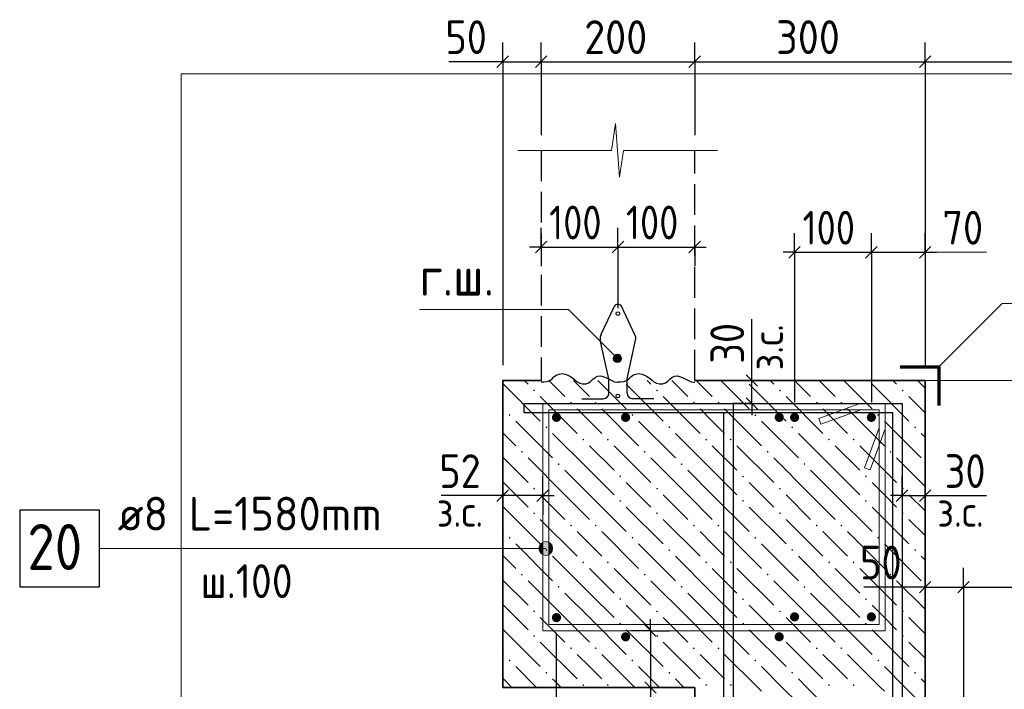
# Model space of a CAD drawing. Header units: millimetres. Extents: x 0 to 21000, y 0 to 29700.
# Tile 5 of 17: x 3376 to 9787, y 11932 to 16296. Entities that reach past the tile are written whole.
import ezdxf

# ---------------------------------------------------------------- set-up
doc = ezdxf.new("R2010")
doc.units = ezdxf.units.MM
doc.linetypes.add('______2', pattern=[270, 200, -70])
for name, color, linetype, lineweight in [('Standard', 7, 'Continuous', 25), ('ЖБ Лента фундамента под плитной частью', 7, 'Continuous', 35), ('ЖБ Плита Фундамента верхний уровень', 7, 'Continuous', 35), ('ЖБ Стена верхний уровень', 7, 'Continuous', 35), ('Обрамление Г-обр.', 52, 'Continuous', 25), ('Обрамление проемов стержнями', 52, 'Continuous', 25), ('Общий01', 7, 'Continuous', 13), ('Позиционная метка номер позиции', 7, 'Continuous', 13), ('Примечания', 7, 'Continuous', 13), ('Фоновоя арматура Х1', 52, 'Continuous', 25), ('Хомут_1 фоновая арматура', 52, 'Continuous', 25)]:
    doc.layers.add(name, color=color, linetype=linetype, lineweight=lineweight)
doc.layers.add('Размерная выноска', color=7, linetype='Continuous')
doc.styles.add('ISOCPEUR', font='txt')

msp = doc.modelspace()

# ---------------------------------------------------------------- hatches: boundary and pattern name
at = {"layer": 'Standard', "linetype": 'Continuous', "lineweight": 13, "transparency": 33554687}
for points in [[(7242.2, 14095.5), (7261.3, 14114.6), (7249.1, 14107.7)], [(7261.3, 14114.6), (7242.2, 14095.5), (7242.2, 14081.8)], [(7261.3, 14114.6), (7242.2, 14081.8), (7275, 14114.6)], [(7275, 14114.6), (7242.2, 14081.8), (7249.1, 14069.5)], [(7275, 14114.6), (7249.1, 14069.5), (7287.3, 14107.7)], [(7287.3, 14107.7), (7249.1, 14069.5), (7261.3, 14062.7)], [(7287.3, 14107.7), (7261.3, 14062.7), (7294.1, 14095.5)], [(7294.1, 14095.5), (7261.3, 14062.7), (7275, 14062.7)], [(7294.1, 14095.5), (7275, 14062.7), (7294.1, 14081.8)], [(7294.1, 14081.8), (7275, 14062.7), (7287.3, 14069.5)]]:
    msp.add_hatch(color=7, dxfattribs=at).paths.add_polyline_path(points)
at = {"layer": 'ЖБ Плита Фундамента верхний уровень', "linetype": 'Continuous', "lineweight": 18, "transparency": 33554687}
for points in [[(6719.4, 13880.1), (6725.9, 13886.6), (6732.4, 13880.1), (6725.9, 13873.6)], [(7519.4, 13880.1), (7525.9, 13886.6), (7532.4, 13880.1), (7525.9, 13873.6)], [(8319.4, 13880.1), (8325.9, 13886.6), (8332.4, 13880.1), (8325.9, 13873.6)], [(9119.4, 13880.1), (9125.9, 13886.6), (9132.4, 13880.1), (9125.9, 13873.6)], [(6959.4, 13800.1), (6965.9, 13806.6), (6972.4, 13800.1), (6965.9, 13793.6)], [(7119.4, 13800.1), (7125.9, 13806.6), (7132.4, 13800.1), (7125.9, 13793.6)], [(7759.4, 13800.1), (7765.9, 13806.6), (7772.4, 13800.1), (7765.9, 13793.6)], [(7919.4, 13800.1), (7925.9, 13806.6), (7932.4, 13800.1), (7925.9, 13793.6)], [(8559.4, 13800.1), (8565.9, 13806.6), (8572.4, 13800.1), (8565.9, 13793.6)], [(8719.4, 13800.1), (8725.9, 13806.6), (8732.4, 13800.1), (8725.9, 13793.6)], [(6559.4, 13720.1), (6565.9, 13726.6), (6572.4, 13720.1), (6565.9, 13713.6)], [(7359.4, 13720.1), (7365.9, 13726.6), (7372.4, 13720.1), (7365.9, 13713.6)], [(8159.4, 13720.1), (8165.9, 13726.6), (8172.4, 13720.1), (8165.9, 13713.6)], [(8959.4, 13720.1), (8965.9, 13726.6), (8972.4, 13720.1), (8965.9, 13713.6)], [(6799.4, 13640.1), (6805.9, 13646.6), (6812.4, 13640.1), (6805.9, 13633.6)], [(7599.4, 13640.1), (7605.9, 13646.6), (7612.4, 13640.1), (7605.9, 13633.6)], [(8399.4, 13640.1), (8405.9, 13646.6), (8412.4, 13640.1), (8405.9, 13633.6)], [(9199.4, 13640.1), (9205.9, 13646.6), (9212.4, 13640.1), (9205.9, 13633.6)], [(7039.4, 13560.1), (7045.9, 13566.6), (7052.4, 13560.1), (7045.9, 13553.6)], [(7199.4, 13560.1), (7205.9, 13566.6), (7212.4, 13560.1), (7205.9, 13553.6)], [(7839.4, 13560.1), (7845.9, 13566.6), (7852.4, 13560.1), (7845.9, 13553.6)], [(7999.4, 13560.1), (8005.9, 13566.6), (8012.4, 13560.1), (8005.9, 13553.6)], [(8639.4, 13560.1), (8645.9, 13566.6), (8652.4, 13560.1), (8645.9, 13553.6)], [(8799.4, 13560.1), (8805.9, 13566.6), (8812.4, 13560.1), (8805.9, 13553.6)], [(6639.4, 13480.1), (6645.9, 13486.6), (6652.4, 13480.1), (6645.9, 13473.6)], [(7439.4, 13480.1), (7445.9, 13486.6), (7452.4, 13480.1), (7445.9, 13473.6)], [(8239.4, 13480.1), (8245.9, 13486.6), (8252.4, 13480.1), (8245.9, 13473.6)], [(9039.4, 13480.1), (9045.9, 13486.6), (9052.4, 13480.1), (9045.9, 13473.6)], [(6879.4, 13400.1), (6885.9, 13406.6), (6892.4, 13400.1), (6885.9, 13393.6)], [(7679.4, 13400.1), (7685.9, 13406.6), (7692.4, 13400.1), (7685.9, 13393.6)], [(8479.4, 13400.1), (8485.9, 13406.6), (8492.4, 13400.1), (8485.9, 13393.6)], [(7279.4, 13320.1), (7285.9, 13326.6), (7292.4, 13320.1), (7285.9, 13313.6)], [(8079.4, 13320.1), (8085.9, 13326.6), (8092.4, 13320.1), (8085.9, 13313.6)], [(8879.4, 13320.1), (8885.9, 13326.6), (8892.4, 13320.1), (8885.9, 13313.6)], [(6719.4, 13240.1), (6725.9, 13246.6), (6732.4, 13240.1), (6725.9, 13233.6)], [(7519.4, 13240.1), (7525.9, 13246.6), (7532.4, 13240.1), (7525.9, 13233.6)], [(8319.4, 13240.1), (8325.9, 13246.6), (8332.4, 13240.1), (8325.9, 13233.6)], [(9119.4, 13240.1), (9125.9, 13246.6), (9132.4, 13240.1), (9125.9, 13233.6)], [(7279.4, 13160.1), (7285.9, 13166.6), (7292.4, 13160.1), (7285.9, 13153.6)], [(8079.4, 13160.1), (8085.9, 13166.6), (8092.4, 13160.1), (8085.9, 13153.6)], [(8879.4, 13160.1), (8885.9, 13166.6), (8892.4, 13160.1), (8885.9, 13153.6)], [(6719.4, 13080.1), (6725.9, 13086.6), (6732.4, 13080.1), (6725.9, 13073.6)], [(7519.4, 13080.1), (7525.9, 13086.6), (7532.4, 13080.1), (7525.9, 13073.6)], [(8319.4, 13080.1), (8325.9, 13086.6), (8332.4, 13080.1), (8325.9, 13073.6)], [(9119.4, 13080.1), (9125.9, 13086.6), (9132.4, 13080.1), (9125.9, 13073.6)], [(6959.4, 13000.1), (6965.9, 13006.6), (6972.4, 13000.1), (6965.9, 12993.6)], [(7119.4, 13000.1), (7125.9, 13006.6), (7132.4, 13000.1), (7125.9, 12993.6)], [(7759.4, 13000.1), (7765.9, 13006.6), (7772.4, 13000.1), (7765.9, 12993.6)], [(7919.4, 13000.1), (7925.9, 13006.6), (7932.4, 13000.1), (7925.9, 12993.6)], [(8559.4, 13000.1), (8565.9, 13006.6), (8572.4, 13000.1), (8565.9, 12993.6)], [(8719.4, 13000.1), (8725.9, 13006.6), (8732.4, 13000.1), (8725.9, 12993.6)], [(6559.4, 12920.1), (6565.9, 12926.6), (6572.4, 12920.1), (6565.9, 12913.6)], [(7359.4, 12920.1), (7365.9, 12926.6), (7372.4, 12920.1), (7365.9, 12913.6)], [(8159.4, 12920.1), (8165.9, 12926.6), (8172.4, 12920.1), (8165.9, 12913.6)], [(8959.4, 12920.1), (8965.9, 12926.6), (8972.4, 12920.1), (8965.9, 12913.6)], [(6799.4, 12840.1), (6805.9, 12846.6), (6812.4, 12840.1), (6805.9, 12833.6)], [(7599.4, 12840.1), (7605.9, 12846.6), (7612.4, 12840.1), (7605.9, 12833.6)], [(8399.4, 12840.1), (8405.9, 12846.6), (8412.4, 12840.1), (8405.9, 12833.6)], [(9199.4, 12840.1), (9205.9, 12846.6), (9212.4, 12840.1), (9205.9, 12833.6)], [(7039.4, 12760.1), (7045.9, 12766.6), (7052.4, 12760.1), (7045.9, 12753.6)], [(7199.4, 12760.1), (7205.9, 12766.6), (7212.4, 12760.1), (7205.9, 12753.6)], [(7839.4, 12760.1), (7845.9, 12766.6), (7852.4, 12760.1), (7845.9, 12753.6)], [(7999.4, 12760.1), (8005.9, 12766.6), (8012.4, 12760.1), (8005.9, 12753.6)], [(8639.4, 12760.1), (8645.9, 12766.6), (8652.4, 12760.1), (8645.9, 12753.6)], [(8799.4, 12760.1), (8805.9, 12766.6), (8812.4, 12760.1), (8805.9, 12753.6)], [(6639.4, 12680.1), (6645.9, 12686.6), (6652.4, 12680.1), (6645.9, 12673.6)], [(7439.4, 12680.1), (7445.9, 12686.6), (7452.4, 12680.1), (7445.9, 12673.6)], [(8239.4, 12680.1), (8245.9, 12686.6), (8252.4, 12680.1), (8245.9, 12673.6)], [(9039.4, 12680.1), (9045.9, 12686.6), (9052.4, 12680.1), (9045.9, 12673.6)], [(6879.4, 12600.1), (6885.9, 12606.6), (6892.4, 12600.1), (6885.9, 12593.6)], [(7679.4, 12600.1), (7685.9, 12606.6), (7692.4, 12600.1), (7685.9, 12593.6)], [(8479.4, 12600.1), (8485.9, 12606.6), (8492.4, 12600.1), (8485.9, 12593.6)], [(7279.4, 12520.1), (7285.9, 12526.6), (7292.4, 12520.1), (7285.9, 12513.6)], [(8079.4, 12520.1), (8085.9, 12526.6), (8092.4, 12520.1), (8085.9, 12513.6)], [(8879.4, 12520.1), (8885.9, 12526.6), (8892.4, 12520.1), (8885.9, 12513.6)], [(6719.4, 12440.1), (6725.9, 12446.6), (6732.4, 12440.1), (6725.9, 12433.6)], [(7519.4, 12440.1), (7525.9, 12446.6), (7532.4, 12440.1), (7525.9, 12433.6)], [(8319.4, 12440.1), (8325.9, 12446.6), (8332.4, 12440.1), (8325.9, 12433.6)], [(9119.4, 12440.1), (9125.9, 12446.6), (9132.4, 12440.1), (9125.9, 12433.6)], [(7279.4, 12360.1), (7285.9, 12366.6), (7292.4, 12360.1), (7285.9, 12353.6)], [(8079.4, 12360.1), (8085.9, 12366.6), (8092.4, 12360.1), (8085.9, 12353.6)], [(8879.4, 12360.1), (8885.9, 12366.6), (8892.4, 12360.1), (8885.9, 12353.6)], [(6719.4, 12280.1), (6725.9, 12286.6), (6732.4, 12280.1), (6725.9, 12273.6)], [(7519.4, 12280.1), (7525.9, 12286.6), (7532.4, 12280.1), (7525.9, 12273.6)], [(8319.4, 12280.1), (8325.9, 12286.6), (8332.4, 12280.1), (8325.9, 12273.6)], [(9119.4, 12280.1), (9125.9, 12286.6), (9132.4, 12280.1), (9125.9, 12273.6)], [(6959.4, 12200.1), (6965.9, 12206.6), (6972.4, 12200.1), (6965.9, 12193.6)], [(7119.4, 12200.1), (7125.9, 12206.6), (7132.4, 12200.1), (7125.9, 12193.6)], [(7759.4, 12200.1), (7765.9, 12206.6), (7772.4, 12200.1), (7765.9, 12193.6)], [(7919.4, 12200.1), (7925.9, 12206.6), (7932.4, 12200.1), (7925.9, 12193.6)], [(8559.4, 12200.1), (8565.9, 12206.6), (8572.4, 12200.1), (8565.9, 12193.6)], [(8719.4, 12200.1), (8725.9, 12206.6), (8732.4, 12200.1), (8725.9, 12193.6)], [(6559.4, 12120.1), (6565.9, 12126.6), (6572.4, 12120.1), (6565.9, 12113.6)], [(7359.4, 12120.1), (7365.9, 12126.6), (7372.4, 12120.1), (7365.9, 12113.6)], [(8159.4, 12120.1), (8165.9, 12126.6), (8172.4, 12120.1), (8165.9, 12113.6)], [(8959.4, 12120.1), (8965.9, 12126.6), (8972.4, 12120.1), (8965.9, 12113.6)], [(6799.4, 12040.1), (6805.9, 12046.6), (6812.4, 12040.1), (6805.9, 12033.6)], [(7599.4, 12040.1), (7605.9, 12046.6), (7612.4, 12040.1), (7605.9, 12033.6)], [(8399.4, 12040.1), (8405.9, 12046.6), (8412.4, 12040.1), (8405.9, 12033.6)], [(9199.4, 12040.1), (9205.9, 12046.6), (9212.4, 12040.1), (9205.9, 12033.6)], [(7039.4, 11960.1), (7045.9, 11966.6), (7052.4, 11960.1), (7045.9, 11953.6)], [(7199.4, 11960.1), (7205.9, 11966.6), (7212.4, 11960.1), (7205.9, 11953.6)], [(7839.4, 11960.1), (7845.9, 11966.6), (7852.4, 11960.1), (7845.9, 11953.6)], [(7999.4, 11960.1), (8005.9, 11966.6), (8012.4, 11960.1), (8005.9, 11953.6)], [(8639.4, 11960.1), (8645.9, 11966.6), (8652.4, 11960.1), (8645.9, 11953.6)], [(8799.4, 11960.1), (8805.9, 11966.6), (8812.4, 11960.1), (8805.9, 11953.6)]]:
    msp.add_hatch(color=7, dxfattribs=at).paths.add_polyline_path(points, flags=16)
at = {"layer": 'Обрамление проемов стержнями', "linetype": 'Continuous', "lineweight": 25, "transparency": 33554687}
for points in [[(8451.3, 13704.6), (8449.1, 13716.1), (8442.6, 13725.8), (8432.8, 13732.3), (8421.3, 13734.6), (8409.9, 13732.3), (8400.1, 13725.8), (8393.6, 13716.1), (8391.3, 13704.6), (8393.6, 13693.1), (8400.1, 13683.4), (8409.9, 13676.9), (8421.3, 13674.6), (8432.8, 13676.9), (8442.6, 13683.4), (8449.1, 13693.1)], [(8951.3, 13704.6), (8949.1, 13716.1), (8942.6, 13725.8), (8932.8, 13732.3), (8921.3, 13734.6), (8909.9, 13732.3), (8900.1, 13725.8), (8893.6, 13716.1), (8891.3, 13704.6), (8893.6, 13693.1), (8900.1, 13683.4), (8909.9, 13676.9), (8921.3, 13674.6), (8932.8, 13676.9), (8942.6, 13683.4), (8949.1, 13693.1)], [(8451.3, 12404.6), (8449.1, 12416.1), (8442.6, 12425.8), (8432.8, 12432.3), (8421.3, 12434.6), (8409.9, 12432.3), (8400.1, 12425.8), (8393.6, 12416.1), (8391.3, 12404.6), (8393.6, 12393.1), (8400.1, 12383.4), (8409.9, 12376.9), (8421.3, 12374.6), (8432.8, 12376.9), (8442.6, 12383.4), (8449.1, 12393.1)], [(8951.3, 12404.6), (8949.1, 12416.1), (8942.6, 12425.8), (8932.8, 12432.3), (8921.3, 12434.6), (8909.9, 12432.3), (8900.1, 12425.8), (8893.6, 12416.1), (8891.3, 12404.6), (8893.6, 12393.1), (8900.1, 12383.4), (8909.9, 12376.9), (8921.3, 12374.6), (8932.8, 12376.9), (8942.6, 12383.4), (8949.1, 12393.1)]]:
    msp.add_hatch(color=7, dxfattribs=at).paths.add_polyline_path(points)
at = {"layer": 'Позиционная метка номер позиции', "linetype": 'Continuous', "lineweight": 13, "transparency": 33554687}
for points in [[(6778.8, 12811.2), (6778.8, 12888.6), (6762.6, 12872.4)], [(6801.3, 12804.9), (6801.3, 12894.9), (6778.8, 12888.6)], [(6801.3, 12804.9), (6778.8, 12888.6), (6778.8, 12811.2)], [(6823.8, 12811.2), (6823.8, 12888.6), (6801.3, 12894.9)], [(6823.8, 12811.2), (6801.3, 12894.9), (6801.3, 12804.9)], [(6840, 12827.4), (6840, 12872.4), (6823.8, 12888.6)], [(6840, 12827.4), (6823.8, 12888.6), (6823.8, 12811.2)], [(6762.6, 12827.4), (6762.6, 12872.4), (6756.3, 12849.9)], [(6778.8, 12811.2), (6762.6, 12872.4), (6762.6, 12827.4)], [(6840, 12872.4), (6840, 12827.4), (6846.3, 12849.9)]]:
    msp.add_hatch(color=7, dxfattribs=at).paths.add_polyline_path(points)
at = {"layer": 'Фоновоя арматура Х1', "linetype": 'Continuous', "lineweight": 18, "transparency": 33554687}
for points in [[(6901.3, 13704.6), (6899.1, 13716.1), (6892.5, 13725.8), (6882.8, 13732.3), (6871.3, 13734.6), (6859.9, 13732.3), (6850.1, 13725.8), (6843.6, 13716.1), (6841.3, 13704.6), (6843.6, 13693.1), (6850.1, 13683.4), (6859.9, 13676.9), (6871.3, 13674.6), (6882.8, 13676.9), (6892.5, 13683.4), (6899.1, 13693.1)], [(7351.3, 13704.6), (7349.1, 13716.1), (7342.6, 13725.8), (7332.8, 13732.3), (7321.3, 13734.6), (7309.9, 13732.3), (7300.1, 13725.8), (7293.6, 13716.1), (7291.3, 13704.6), (7293.6, 13693.1), (7300.1, 13683.4), (7309.9, 13676.9), (7321.3, 13674.6), (7332.8, 13676.9), (7342.6, 13683.4), (7349.1, 13693.1)], [(8351.3, 13704.6), (8349.1, 13716.1), (8342.6, 13725.8), (8332.8, 13732.3), (8321.3, 13734.6), (8309.9, 13732.3), (8300.1, 13725.8), (8293.6, 13716.1), (8291.3, 13704.6), (8293.6, 13693.1), (8300.1, 13683.4), (8309.9, 13676.9), (8321.3, 13674.6), (8332.8, 13676.9), (8342.6, 13683.4), (8349.1, 13693.1)], [(6901.3, 12399.6), (6899.1, 12411.1), (6892.5, 12420.8), (6882.8, 12427.3), (6871.3, 12429.6), (6859.9, 12427.3), (6850.1, 12420.8), (6843.6, 12411.1), (6841.3, 12399.6), (6843.6, 12388.1), (6850.1, 12378.4), (6859.9, 12371.9), (6871.3, 12369.6), (6882.8, 12371.9), (6892.5, 12378.4), (6899.1, 12388.1)], [(7351.3, 12274.6), (7349.1, 12286.1), (7342.6, 12295.8), (7332.8, 12302.3), (7321.3, 12304.6), (7309.9, 12302.3), (7300.1, 12295.8), (7293.6, 12286.1), (7291.3, 12274.6), (7293.6, 12263.1), (7300.1, 12253.4), (7309.9, 12246.9), (7321.3, 12244.6), (7332.8, 12246.9), (7342.6, 12253.4), (7349.1, 12263.1)], [(8351.3, 12274.6), (8349.1, 12286.1), (8342.6, 12295.8), (8332.8, 12302.3), (8321.3, 12304.6), (8309.9, 12302.3), (8300.1, 12295.8), (8293.6, 12286.1), (8291.3, 12274.6), (8293.6, 12263.1), (8300.1, 12253.4), (8309.9, 12246.9), (8321.3, 12244.6), (8332.8, 12246.9), (8342.6, 12253.4), (8349.1, 12263.1)]]:
    msp.add_hatch(color=7, dxfattribs=at).paths.add_polyline_path(points)

# ---------------------------------------------------------------- linework, layer by layer
at = {"layer": 'Standard', "color": 251, "linetype": 'Continuous', "lineweight": -3, "true_color": 0x656565, "transparency": 33554687}
for p, q in [((6521.3, 16022.6), (6521.3, 16147.6)), ((6771.3, 16022.6), (6771.3, 16147.6)), ((7771.3, 16022.6), (7771.3, 16147.6)), ((9271.3, 16022.6), (9271.3, 16147.6)), ((6521.3, 16022.6), (6521.3, 15897.6)), ((6521.3, 16022.6), (6521.3, 14044.6)), ((6771.3, 16022.6), (6771.3, 15897.6)), ((6771.3, 16022.6), (6771.3, 15544.6)), ((7771.3, 16022.6), (7771.3, 15897.6)), ((7771.3, 16022.6), (7771.3, 15544.6)), ((9271.3, 16022.6), (9271.3, 15897.6)), ((9271.3, 16022.6), (9271.3, 14044.6)), ((6771.3, 14814.7), (6771.3, 14939.7)), ((7271.3, 14814.7), (7271.3, 14939.7)), ((7771.3, 14814.7), (7771.3, 14939.7)), ((8421.3, 14780.6), (8421.3, 14905.6)), ((8921.3, 14780.6), (8921.3, 14905.6)), ((9271.3, 14780.6), (9271.3, 14905.6)), ((6771.3, 14814.7), (6696.3, 14814.7)), ((6771.3, 14814.7), (6771.3, 14689.7)), ((6771.3, 14814.7), (6771.3, 14814.7)), ((6771.3, 14814.7), (7271.3, 14814.7)), ((7271.3, 14814.7), (7271.3, 14689.7)), ((7271.3, 14814.7), (7271.3, 14415.5)), ((7271.3, 14814.7), (7771.3, 14814.7)), ((7771.3, 14814.7), (7771.3, 14689.7)), ((7771.3, 14814.7), (7771.3, 14814.7)), ((7771.3, 14814.7), (7846.3, 14814.7)), ((8421.3, 14780.6), (8346.3, 14780.6)), ((8421.3, 14780.6), (8421.3, 14655.6)), ((8421.3, 14780.6), (8421.3, 13804.6)), ((8421.3, 14780.6), (8921.3, 14780.6)), ((8921.3, 14780.6), (8921.3, 14655.6)), ((8921.3, 14780.6), (8921.3, 13804.6)), ((8921.3, 14780.6), (9271.3, 14780.6)), ((9271.3, 14780.6), (9271.3, 14655.6)), ((9271.3, 14780.6), (9271.3, 14044.6)), ((9271.3, 14780.6), (9346.3, 14780.6)), ((8143, 13944.6), (8018, 13944.6)), ((8143, 13944.6), (8268, 13944.6)), ((8143, 13944.6), (8143, 13944.6)), ((8143, 13794.6), (8018, 13794.6)), ((8143, 13794.6), (8268, 13794.6)), ((8143, 13794.6), (8143, 13794.6)), ((6521.3, 13194.6), (6521.3, 13319.6)), ((6781.3, 13194.6), (6781.3, 13319.6)), ((9121.3, 13194.6), (9121.3, 13319.6)), ((9271.3, 13194.6), (9271.3, 13319.6)), ((6521.3, 13194.6), (6521.3, 13069.6)), ((6781.3, 13194.6), (6781.3, 13069.6)), ((9121.3, 13194.6), (9121.3, 13069.6)), ((9271.3, 13194.6), (9271.3, 13069.6)), ((9271.3, 12598.5), (9271.3, 12723.5)), ((9521.3, 12598.5), (9521.3, 12723.5)), ((9271.3, 12598.5), (9271.3, 12473.5)), ((9271.3, 12598.5), (9271.3, 11794.6)), ((9521.3, 12598.5), (9521.3, 12473.5)), ((9521.3, 12598.5), (9521.3, 11544.6)), ((7482.9, 12314.6), (7357.9, 12314.6)), ((7482.9, 12314.6), (7607.9, 12314.6)), ((7482.9, 11944.6), (7357.9, 11944.6)), ((7482.9, 11944.6), (7607.9, 11944.6))]:
    msp.add_line(p, q, dxfattribs=at)
at = {"layer": 'Standard', "color": 7, "linetype": 'Continuous', "lineweight": 25, "transparency": 33554687}
for p, q in [((6483.8, 15985.1), (6558.8, 16060.1)), ((6733.8, 15985.1), (6808.8, 16060.1)), ((7733.8, 15985.1), (7808.8, 16060.1)), ((9233.8, 15985.1), (9308.8, 16060.1)), ((8180.5, 13907.1), (8105.5, 13982.1)), ((8180.5, 13757.1), (8105.5, 13832.1)), ((6558.8, 13232.1), (6483.8, 13157.1)), ((6818.8, 13232.1), (6743.8, 13157.1)), ((9083.8, 13157.1), (9158.8, 13232.1)), ((9233.8, 13157.1), (9308.8, 13232.1)), ((9233.8, 12561), (9308.8, 12636)), ((9483.8, 12561), (9558.8, 12636)), ((7445.4, 12352.1), (7520.4, 12277.1)), ((7445.4, 11982.1), (7520.4, 11907.1))]:
    msp.add_line(p, q, dxfattribs=at)
at = {"layer": 'Standard', "color": 7, "linetype": 'Continuous', "lineweight": -3, "transparency": 33554687}
for p, q in [((6521.3, 16022.6), (6446.3, 16022.6)), ((6521.3, 16022.6), (6771.3, 16022.6)), ((6771.3, 16022.6), (7771.3, 16022.6)), ((7771.3, 16022.6), (9271.3, 16022.6)), ((9271.3, 16022.6), (11771.3, 16022.6)), ((8143, 13944.6), (8143, 14019.6)), ((8143, 13794.6), (8143, 13719.6)), ((6521.3, 13194.6), (6446.3, 13194.6)), ((6781.3, 13194.6), (6521.3, 13194.6)), ((6781.3, 13194.6), (6856.3, 13194.6)), ((9121.3, 13194.6), (9046.3, 13194.6)), ((9121.3, 13194.6), (9271.3, 13194.6)), ((9271.3, 13194.6), (9346.3, 13194.6)), ((9271.3, 12598.5), (9196.3, 12598.5)), ((9271.3, 12598.5), (9521.3, 12598.5)), ((9521.3, 12598.5), (10521.3, 12598.5)), ((7482.9, 12314.6), (7482.9, 12389.6)), ((7482.9, 12314.6), (7482.9, 11944.6)), ((7482.9, 11944.6), (7482.9, 11869.6))]:
    msp.add_line(p, q, dxfattribs=at)
at = {"layer": 'Standard', "color": 251, "linetype": 'Continuous', "lineweight": 25, "true_color": 0x656565, "transparency": 33554687}
for p, q in [((6733.8, 14777.2), (6808.8, 14852.2)), ((7233.8, 14777.2), (7308.8, 14852.2)), ((7733.8, 14777.2), (7808.8, 14852.2)), ((8383.8, 14743.1), (8458.8, 14818.1)), ((8883.8, 14743.1), (8958.8, 14818.1)), ((9233.8, 14743.1), (9308.8, 14818.1))]:
    msp.add_line(p, q, dxfattribs=at)
at = {"layer": 'Standard', "color": 7, "linetype": 'Continuous', "lineweight": 13, "transparency": 33554687}
for p, q in [((7249.1, 14107.7), (7249.1, 14107.7)), ((7287.3, 14107.7), (7287.3, 14107.7)), ((7249.1, 14069.5), (7249.1, 14069.5)), ((7287.3, 14069.5), (7287.3, 14069.5))]:
    msp.add_line(p, q, dxfattribs=at)
at = {"layer": 'Standard', "color": 254, "linetype": 'Continuous', "lineweight": 18, "true_color": 0xc4c4ff, "transparency": 33554687}
msp.add_lwpolyline([(4427.6, 9694.6), (17271.3, 9694.6), (17271.3, 15944.6), (4427.6, 15944.6), (4427.6, 9694.6)], dxfattribs=at)
at = {"layer": 'Standard', "color": 7, "linetype": 'Continuous', "lineweight": 13, "transparency": 33554687}
msp.add_lwpolyline([(5980, 14406.8), (6950, 14406.8), (7268.2, 14088.6)], dxfattribs=at)
at = {"layer": 'Standard', "color": 7, "linetype": 'Continuous', "lineweight": -3, "transparency": 33554687}
msp.add_lwpolyline([(8143, 13794.6), (8143, 13939.1), (8143, 13939.1), (8143, 13944.6)], dxfattribs=at)
at = {"layer": 'Standard', "color": 251, "linetype": 'Continuous', "lineweight": -3, "true_color": 0x656565, "transparency": 33554687}
msp.add_lwpolyline([(6871.3, 11029.6), (6871.3, 12060.9), (6871.3, 12060.9), (6871.3, 12299.6)], dxfattribs=at)
at = {"layer": 'Standard', "color": 7, "linetype": 'Continuous', "lineweight": 13, "transparency": 33554687}
msp.add_circle((7268.2, 14088.6), 27, dxfattribs=at)
at = {"layer": 'ЖБ Лента фундамента под плитной частью', "color": 7, "linetype": 'Continuous', "lineweight": 35, "transparency": 33554687}
for p, q in [((7771.3, 11944.6), (7771.3, 10194.6)), ((9271.3, 11694.6), (9271.3, 11944.6))]:
    msp.add_line(p, q, dxfattribs=at)
at = {"layer": 'ЖБ Лента фундамента под плитной частью', "color": 254, "linetype": 'Continuous', "lineweight": 18, "transparency": 33554687}
for p, q in [((8181.4, 11944.6), (8205.9, 11920.1)), ((8341.4, 11944.6), (8445.9, 11840.1)), ((8685.9, 11760.1), (8501.4, 11944.6)), ((8981.4, 11944.6), (9005.9, 11920.1)), ((9141.4, 11944.6), (9245.9, 11840.1))]:
    msp.add_line(p, q, dxfattribs=at)
at = {"layer": 'ЖБ Плита Фундамента верхний уровень', "color": 7, "linetype": 'Continuous', "lineweight": 35, "transparency": 33554687}
for p, q in [((6521.3, 13944.6), (6521.3, 11944.6)), ((6771.3, 13944.6), (6521.3, 13944.6)), ((9271.3, 13944.6), (7771.3, 13944.6)), ((9271.3, 11944.6), (9271.3, 13944.6)), ((6521.3, 11944.6), (7771.3, 11944.6))]:
    msp.add_line(p, q, dxfattribs=at)
at = {"layer": 'ЖБ Плита Фундамента верхний уровень', "color": 254, "linetype": 'Continuous', "lineweight": 18, "transparency": 33554687}
for p, q in [((6525.9, 13920.1), (6765.9, 13680.1)), ((6685.9, 13920.1), (6661.4, 13944.6)), ((6821.4, 13944.6), (6925.9, 13840.1)), ((6981.4, 13944.6), (7085.9, 13840.1)), ((7141.4, 13944.6), (7325.9, 13760.1)), ((7325.9, 13920.1), (7565.9, 13680.1)), ((7485.9, 13920.1), (7461.4, 13944.6)), ((7621.4, 13944.6), (7725.9, 13840.1)), ((7781.4, 13944.6), (7885.9, 13840.1)), ((7941.4, 13944.6), (8125.9, 13760.1)), ((8125.9, 13920.1), (8365.9, 13680.1)), ((8285.9, 13920.1), (8261.4, 13944.6)), ((8421.4, 13944.6), (8525.9, 13840.1)), ((8581.4, 13944.6), (8685.9, 13840.1)), ((8741.4, 13944.6), (8925.9, 13760.1)), ((8925.9, 13920.1), (9165.9, 13680.1)), ((9085.9, 13920.1), (9061.4, 13944.6)), ((9221.4, 13944.6), (9271.3, 13894.7)), ((6765.9, 13840.1), (7005.9, 13600.1)), ((7565.9, 13840.1), (7805.9, 13600.1)), ((8365.9, 13840.1), (8605.9, 13600.1)), ((9165.9, 13840.1), (9271.3, 13734.7)), ((6521.3, 13764.7), (6525.9, 13760.1)), ((7085.9, 13680.1), (7005.9, 13760.1)), ((7165.9, 13760.1), (7405.9, 13520.1)), ((7885.9, 13680.1), (7805.9, 13760.1)), ((7965.9, 13760.1), (8205.9, 13520.1)), ((8685.9, 13680.1), (8605.9, 13760.1)), ((8765.9, 13760.1), (9005.9, 13520.1)), ((6605.9, 13680.1), (6845.9, 13440.1)), ((7165.9, 13600.1), (7085.9, 13680.1)), ((7405.9, 13680.1), (7645.9, 13440.1)), ((7965.9, 13600.1), (7885.9, 13680.1)), ((8205.9, 13680.1), (8445.9, 13440.1)), ((8765.9, 13600.1), (8685.9, 13680.1)), ((9005.9, 13680.1), (9245.9, 13440.1)), ((6521.3, 13604.7), (6605.9, 13520.1)), ((7085.9, 13360.1), (6845.9, 13600.1)), ((7885.9, 13360.1), (7645.9, 13600.1)), ((8685.9, 13360.1), (8445.9, 13600.1)), ((9271.3, 13574.7), (9245.9, 13600.1)), ((7085.9, 13520.1), (7245.9, 13360.1)), ((7245.9, 13520.1), (7485.9, 13280.1)), ((7885.9, 13520.1), (8045.9, 13360.1)), ((8045.9, 13520.1), (8285.9, 13280.1)), ((8685.9, 13520.1), (8845.9, 13360.1)), ((8845.9, 13520.1), (9085.9, 13280.1)), ((6521.3, 13444.7), (6685.9, 13280.1)), ((6925.9, 13200.1), (6685.9, 13440.1)), ((7725.9, 13200.1), (7485.9, 13440.1)), ((8525.9, 13200.1), (8285.9, 13440.1)), ((9271.3, 13254.7), (9085.9, 13440.1)), ((6925.9, 13360.1), (7085.9, 13200.1)), ((7085.9, 13360.1), (7245.9, 13200.1)), ((7725.9, 13360.1), (7885.9, 13200.1)), ((7885.9, 13360.1), (8045.9, 13200.1)), ((8525.9, 13360.1), (8685.9, 13200.1)), ((8685.9, 13360.1), (8845.9, 13200.1)), ((6605.9, 13200.1), (6525.9, 13280.1)), ((7405.9, 13200.1), (7325.9, 13280.1)), ((8205.9, 13200.1), (8125.9, 13280.1)), ((9005.9, 13200.1), (8925.9, 13280.1)), ((6685.9, 13120.1), (6605.9, 13200.1)), ((6765.9, 13200.1), (6925.9, 13040.1)), ((6925.9, 13200.1), (7085.9, 13040.1)), ((7085.9, 13200.1), (7325.9, 12960.1)), ((7485.9, 13120.1), (7405.9, 13200.1)), ((7565.9, 13200.1), (7725.9, 13040.1)), ((7725.9, 13200.1), (7885.9, 13040.1)), ((7885.9, 13200.1), (8125.9, 12960.1)), ((8285.9, 13120.1), (8205.9, 13200.1)), ((8365.9, 13200.1), (8525.9, 13040.1)), ((8525.9, 13200.1), (8685.9, 13040.1)), ((8685.9, 13200.1), (8925.9, 12960.1)), ((9085.9, 13120.1), (9005.9, 13200.1)), ((9165.9, 13200.1), (9271.3, 13094.7)), ((6525.9, 13120.1), (6765.9, 12880.1)), ((7325.9, 13120.1), (7565.9, 12880.1)), ((8125.9, 13120.1), (8365.9, 12880.1)), ((8925.9, 13120.1), (9165.9, 12880.1)), ((6765.9, 13040.1), (7005.9, 12800.1)), ((7565.9, 13040.1), (7805.9, 12800.1)), ((8365.9, 13040.1), (8605.9, 12800.1)), ((9165.9, 13040.1), (9271.3, 12934.7)), ((6521.3, 12964.7), (6525.9, 12960.1)), ((7085.9, 12880.1), (7005.9, 12960.1)), ((7165.9, 12960.1), (7405.9, 12720.1)), ((7885.9, 12880.1), (7805.9, 12960.1)), ((7965.9, 12960.1), (8205.9, 12720.1)), ((8685.9, 12880.1), (8605.9, 12960.1)), ((8765.9, 12960.1), (9005.9, 12720.1)), ((6605.9, 12880.1), (6845.9, 12640.1)), ((7165.9, 12800.1), (7085.9, 12880.1)), ((7405.9, 12880.1), (7645.9, 12640.1)), ((7965.9, 12800.1), (7885.9, 12880.1)), ((8205.9, 12880.1), (8445.9, 12640.1)), ((8765.9, 12800.1), (8685.9, 12880.1)), ((9005.9, 12880.1), (9245.9, 12640.1)), ((6521.3, 12804.7), (6605.9, 12720.1)), ((7085.9, 12560.1), (6845.9, 12800.1)), ((7885.9, 12560.1), (7645.9, 12800.1)), ((8685.9, 12560.1), (8445.9, 12800.1)), ((9271.3, 12774.7), (9245.9, 12800.1)), ((7085.9, 12720.1), (7245.9, 12560.1)), ((7245.9, 12720.1), (7485.9, 12480.1)), ((7885.9, 12720.1), (8045.9, 12560.1)), ((8045.9, 12720.1), (8285.9, 12480.1)), ((8685.9, 12720.1), (8845.9, 12560.1)), ((8845.9, 12720.1), (9085.9, 12480.1)), ((6521.3, 12644.7), (6685.9, 12480.1)), ((6925.9, 12400.1), (6685.9, 12640.1)), ((7725.9, 12400.1), (7485.9, 12640.1)), ((8525.9, 12400.1), (8285.9, 12640.1)), ((9271.3, 12454.7), (9085.9, 12640.1)), ((6925.9, 12560.1), (7085.9, 12400.1)), ((7085.9, 12560.1), (7245.9, 12400.1)), ((7725.9, 12560.1), (7885.9, 12400.1)), ((7885.9, 12560.1), (8045.9, 12400.1)), ((8525.9, 12560.1), (8685.9, 12400.1)), ((8685.9, 12560.1), (8845.9, 12400.1)), ((6605.9, 12400.1), (6525.9, 12480.1)), ((7405.9, 12400.1), (7325.9, 12480.1)), ((8205.9, 12400.1), (8125.9, 12480.1)), ((9005.9, 12400.1), (8925.9, 12480.1)), ((6685.9, 12320.1), (6605.9, 12400.1)), ((6765.9, 12400.1), (6925.9, 12240.1)), ((6925.9, 12400.1), (7085.9, 12240.1)), ((7085.9, 12400.1), (7325.9, 12160.1)), ((7485.9, 12320.1), (7405.9, 12400.1)), ((7565.9, 12400.1), (7725.9, 12240.1)), ((7725.9, 12400.1), (7885.9, 12240.1)), ((7885.9, 12400.1), (8125.9, 12160.1)), ((8285.9, 12320.1), (8205.9, 12400.1)), ((8365.9, 12400.1), (8525.9, 12240.1)), ((8525.9, 12400.1), (8685.9, 12240.1)), ((8685.9, 12400.1), (8925.9, 12160.1)), ((9085.9, 12320.1), (9005.9, 12400.1)), ((9165.9, 12400.1), (9271.3, 12294.7)), ((6525.9, 12320.1), (6765.9, 12080.1)), ((7325.9, 12320.1), (7565.9, 12080.1)), ((8125.9, 12320.1), (8365.9, 12080.1)), ((8925.9, 12320.1), (9165.9, 12080.1)), ((6765.9, 12240.1), (7005.9, 12000.1)), ((7565.9, 12240.1), (7805.9, 12000.1)), ((8365.9, 12240.1), (8605.9, 12000.1)), ((9165.9, 12240.1), (9271.3, 12134.7)), ((6521.3, 12164.7), (6525.9, 12160.1)), ((7085.9, 12080.1), (7005.9, 12160.1)), ((7165.9, 12160.1), (7381.4, 11944.6)), ((7885.9, 12080.1), (7805.9, 12160.1)), ((7965.9, 12160.1), (8181.4, 11944.6)), ((8685.9, 12080.1), (8605.9, 12160.1)), ((8765.9, 12160.1), (8981.4, 11944.6)), ((6605.9, 12080.1), (6741.4, 11944.6)), ((7165.9, 12000.1), (7085.9, 12080.1)), ((7405.9, 12080.1), (7541.4, 11944.6)), ((7965.9, 12000.1), (7885.9, 12080.1)), ((8205.9, 12080.1), (8341.4, 11944.6)), ((8765.9, 12000.1), (8685.9, 12080.1)), ((9005.9, 12080.1), (9141.4, 11944.6)), ((6521.3, 12004.7), (6581.4, 11944.6)), ((6901.4, 11944.6), (6845.9, 12000.1)), ((7701.4, 11944.6), (7645.9, 12000.1)), ((8501.4, 11944.6), (8445.9, 12000.1)), ((9271.3, 11974.7), (9245.9, 12000.1))]:
    msp.add_line(p, q, dxfattribs=at)
at = {"layer": 'ЖБ Стена верхний уровень', "color": 253, "linetype": '______2', "lineweight": 25, "true_color": 0xa0a0a0, "transparency": 33554687}
for p, q in [((6771.3, 15444.6), (6771.3, 13944.6)), ((7771.3, 13944.6), (7771.3, 15444.6))]:
    msp.add_line(p, q, dxfattribs=at)
at = {"layer": 'Обрамление Г-обр.', "color": 38, "linetype": 'Continuous', "lineweight": 25, "true_color": 0x5f1e0f, "transparency": 33554687}
for points in [[(6661.3, 13794.6), (9121.3, 13794.6), (9121.3, 11534.6), (11921.3, 11534.6), (11921.3, 13794.6), (14981.4, 13794.6), (14981.4, 13734.6), (11981.3, 13734.6), (11981.3, 11474.6), (9061.3, 11474.6), (9061.3, 13734.6), (6661.3, 13734.6), (6661.3, 13794.6)], [(16081.4, 13734.6), (13081.3, 13734.6), (13081.3, 10474.6), (7961.3, 10474.6), (7961.3, 13734.6), (6661.3, 13734.6), (6661.3, 13794.6), (8021.3, 13794.6), (8021.3, 10534.6), (13021.3, 10534.6), (13021.3, 13794.6), (16081.4, 13794.6), (16081.4, 13734.6)]]:
    msp.add_lwpolyline(points, dxfattribs=at)
at = {"layer": 'Общий01', "color": 7, "linetype": 'Continuous', "lineweight": 70, "transparency": 33554687}
msp.add_lwpolyline([(9109.7, 14033), (9359.7, 14033), (9359.7, 13783)], dxfattribs=at)
at = {"layer": 'Позиционная метка номер позиции', "color": 7, "linetype": 'Continuous', "lineweight": 13, "transparency": 33554687}
for p, q in [((6801.3, 12894.9), (6801.3, 12894.9)), ((6801.3, 12849.9), (3896.3, 12849.9)), ((6756.3, 12849.9), (6756.3, 12849.9)), ((6846.3, 12849.9), (6846.3, 12849.9)), ((6801.3, 12804.9), (6801.3, 12804.9))]:
    msp.add_line(p, q, dxfattribs=at)
msp.add_lwpolyline([(9359.7, 14033), (9773.5, 14446.8), (10891.7, 14446.8)], dxfattribs=at)
msp.add_circle((6801.3, 12849.9), 45, dxfattribs=at)
at = {"layer": 'Примечания', "color": 7, "linetype": 'Continuous', "lineweight": 13, "transparency": 33554687}
for p, q in [((7229.6, 15444.6), (7255.6, 15619.6)), ((7255.6, 15619.6), (7281.6, 15269.6)), ((6618.6, 15444.6), (7229.6, 15444.6)), ((7281.6, 15269.6), (7307.6, 15444.6)), ((7307.6, 15444.6), (7918.6, 15444.6)), ((7918.6, 15444.6), (7918.6, 15444.6))]:
    msp.add_line(p, q, dxfattribs=at)
at = {"layer": 'Примечания', "color": 251, "linetype": 'Continuous', "lineweight": 13, "true_color": 0x656565, "transparency": 33554687}
msp.add_line((9671.3, 14780.6), (9271.3, 14780.6), dxfattribs=at)
at = {"layer": 'Примечания', "color": 7, "linetype": 'Continuous', "lineweight": 25, "transparency": 33554687}
for p, q in [((7163.2, 14246.8), (7248.8, 14429.7)), ((7379.5, 14246.8), (7293.9, 14429.7)), ((7211.7, 13956.1), (7156.2, 14206.8)), ((7331, 13956.1), (7386.5, 14206.8)), ((7211.7, 13861.9), (7211.7, 13956.1)), ((7331, 13861.9), (7331, 13956.1)), ((7771.3, 13935.8), (7771.3, 13935.8)), ((7036.7, 13826), (7175.8, 13826)), ((7506, 13826), (7366.9, 13826))]:
    msp.add_line(p, q, dxfattribs=at)
for points in [[(6771.3, 13935.8), (6789.8, 13935.6), (6809.8, 13938.5), (6827.8, 13945.1), (6842.3, 13956), (6854.8, 13969), (6869.3, 13979.9), (6887.8, 13986.5), (6907.3, 13990.3), (6926.8, 13986), (6944.8, 13978.9), (6962.3, 13970.9), (6977.3, 13960.2), (6991.3, 13948.7), (7005.3, 13937.3), (7022.3, 13928.3), (7041.3, 13923.5), (7061.3, 13924.2), (7080.8, 13929.5), (7095.3, 13940.2), (7108.3, 13952.6), (7122.3, 13964), (7139.3, 13972.6), (7159.3, 13974.5), (7178.8, 13969.7), (7196.3, 13962.1), (7213.3, 13953.6), (7230.8, 13945.3), (7247.8, 13937.3), (7267.3, 13933.4), (7271.3, 13933.1)], [(7271.3, 13935.8), (7289.8, 13935.6), (7309.8, 13938.5), (7327.8, 13945.1), (7342.3, 13956), (7354.8, 13969), (7369.3, 13979.9), (7387.8, 13986.5), (7407.3, 13990.3), (7426.8, 13986), (7444.8, 13978.9), (7462.3, 13970.9), (7477.3, 13960.2), (7491.3, 13948.7), (7505.3, 13937.3), (7522.3, 13928.3), (7541.3, 13923.5), (7561.3, 13924.2), (7580.8, 13929.5), (7595.3, 13940.2), (7608.3, 13952.6), (7622.3, 13964), (7639.3, 13972.6), (7659.3, 13974.5), (7678.8, 13969.7), (7696.3, 13962.1), (7713.3, 13953.6), (7730.8, 13945.3), (7747.8, 13937.3), (7767.3, 13933.4), (7771.3, 13933.1)]]:
    msp.add_lwpolyline(points, dxfattribs=at)
for centre in [(7271.3, 14381), (7271.3, 13844.6)]:
    msp.add_circle(centre, 11.8, dxfattribs=at)
for centre, radius, start, end in [((7271.3, 14415.5), 26.7, 32.27397, 147.72603), ((7208.6, 14218.1), 53.6, 147.72603, 192.25238), ((7334.1, 14218.1), 53.6, 347.74762, 32.27397), ((7175.8, 13861.9), 35.9, 270, 0), ((7366.9, 13861.9), 35.9, 180, 270)]:
    msp.add_arc(centre, radius, start, end, dxfattribs=at)
at = {"layer": 'Размерная выноска', "color": 7, "linetype": 'Continuous', "lineweight": -3, "transparency": 33554687}
for p, q in [((6521.3, 16022.6), (6171.3, 16022.6)), ((8143, 13944.6), (8143, 14344.6)), ((6521.3, 13194.6), (6121.3, 13194.6)), ((9271.3, 13194.6), (9671.3, 13194.6)), ((9271.3, 12598.5), (8871.3, 12598.5)), ((7482.9, 11944.6), (7482.9, 11527.4))]:
    msp.add_line(p, q, dxfattribs=at)
at = {"layer": 'Размерная выноска', "color": 251, "linetype": 'Continuous', "lineweight": 13, "true_color": 0x656565, "transparency": 33554687}
msp.add_line((9271.3, 13944.6), (12771.3, 13944.6), dxfattribs=at)
at = {"layer": 'Хомут_1 фоновая арматура', "color": 19, "linetype": 'Continuous', "lineweight": 18, "true_color": 0x5a2814, "transparency": 33554687}
msp.add_lwpolyline([(8876.4, 13376.1), (8971.3, 13637), (8971.3, 13754.6), (6821.3, 13754.6), (6821.3, 12354.6), (8971.3, 12354.6), (8971.3, 13754.6), (8853.7, 13754.6), (8592.8, 13659.6), (8579.1, 13697.2), (8846.7, 13794.6), (9011.3, 13794.6), (9011.3, 12314.6), (6781.3, 12314.6), (6781.3, 13794.6), (9011.3, 13794.6), (9011.3, 13629.9), (8914, 13362.4), (8876.4, 13376.1)], dxfattribs=at)
msp.add_lwpolyline([(8876.4, 13376.1), (8971.3, 13637), (8971.3, 13754.6), (6821.3, 13754.6), (6821.3, 12354.6), (8971.3, 12354.6), (8971.3, 13754.6), (8853.7, 13754.6), (8592.8, 13659.6), (8579.1, 13697.2), (8846.7, 13794.6), (9011.3, 13794.6), (9011.3, 12314.6), (6781.3, 12314.6), (6781.3, 13794.6), (9011.3, 13794.6), (9011.3, 13629.9), (8914, 13362.4), (8876.4, 13376.1)], dxfattribs=at)
at = {"layer": 'Хомут_1 фоновая арматура', "color": 7, "linetype": 'Continuous', "lineweight": 25, "transparency": 33554687}
msp.add_lwpolyline([(3376.3, 12599.9), (3896.3, 12599.9), (3896.3, 13099.9), (3376.3, 13099.9), (3376.3, 12599.9)], dxfattribs=at)

# ---------------------------------------------------------------- texts
at = {"layer": 'Standard', "color": 7, "linetype": 'Continuous', "lineweight": 25, "transparency": 33554687, "attachment_point": 7, "style": 'ISOCPEUR'}
for s, insert, char_height, width in [('\\W0.87;50', (6147.8, 16072.6), 220, 403.924), ('\\W0.91;200', (7051.3, 16072.6), 220, 561.988), ('\\W0.91;300', (8301.3, 16072.6), 220, 561.981), ('\\W0.92;г.ш.', (5980, 14498.5), 250, 664.126), ('\\W0.87;52', (6107.8, 13244.6), 220, 403.924), ('\\W0.87;30', (9398.8, 13244.6), 220, 403.932), ('\\W0.87;50', (8847.8, 12648.5), 220, 403.924)]:
    msp.add_mtext(s, dxfattribs=dict(at, insert=insert, char_height=char_height, width=width))
at = {"layer": 'Standard', "color": 251, "linetype": 'Continuous', "lineweight": 25, "true_color": 0x656565, "transparency": 33554687, "char_height": 220, "attachment_point": 7, "style": 'ISOCPEUR'}
for s, insert, width in [('\\W0.83;100', (6823.3, 14864.7), 508.571), ('\\W0.83;100', (7323.3, 14864.7), 508.571), ('\\W0.83;100', (8473.3, 14830.6), 508.571), ('\\W0.87;70', (9383.8, 14830.6), 403.924)]:
    msp.add_mtext(s, dxfattribs=dict(at, insert=insert, width=width))
at = {"layer": 'Standard', "color": 7, "linetype": 'Continuous', "lineweight": 18, "transparency": 33554687, "insert": (8345.8, 14011), "char_height": 200, "width": 459.942, "attachment_point": 7, "rotation": 90, "style": 'ISOCPEUR'}
msp.add_mtext('\\W0.90;з.с.', dxfattribs=at)
at = {"layer": 'Standard', "color": 7, "linetype": 'Continuous', "lineweight": 25, "transparency": 33554687, "insert": (8093, 14054.3), "char_height": 220, "width": 403.924, "attachment_point": 7, "rotation": 90, "style": 'ISOCPEUR'}
msp.add_mtext('\\W0.87;30', dxfattribs=at)
at = {"layer": 'Standard', "color": 7, "linetype": 'Continuous', "lineweight": 18, "transparency": 33554687, "char_height": 200, "width": 459.942, "attachment_point": 7, "style": 'ISOCPEUR'}
for insert in [(6091.8, 12991.9), (9350.9, 12991.9)]:
    msp.add_mtext('\\W0.90;з.с.', dxfattribs=dict(at, insert=insert))
at = {"layer": 'Хомут_1 фоновая арматура', "color": 7, "linetype": 'Continuous', "lineweight": 13, "transparency": 33554687, "attachment_point": 7, "style": 'ISOCPEUR'}
for s, insert, char_height, width in [('\\W0.96;ø8 L=1580mm ', (4014.3, 12967.2), 220, 1996.291), ('\\W0.87;20', (3426.3, 12709.9), 300, 550.819), ('\\W0.90;ш.100 ', (4553.3, 12527.3), 220, 912.907)]:
    msp.add_mtext(s, dxfattribs=dict(at, insert=insert, char_height=char_height, width=width))

doc.saveas('drawing.dxf')
